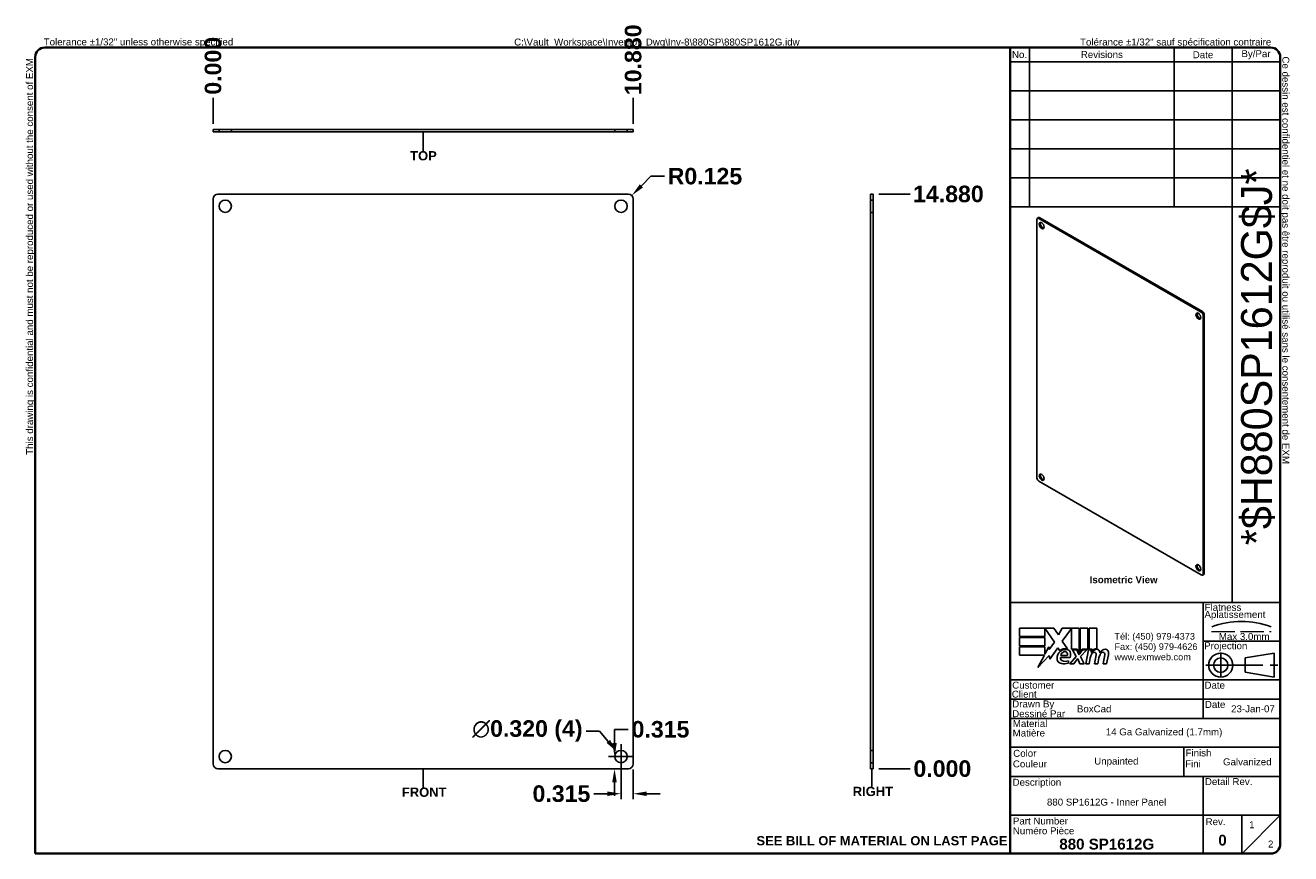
# Model space of a CAD drawing. Header units: inches. Extents: x 1.2 to 33.9, y 0.9 to 22.4.
import ezdxf
from ezdxf.enums import TextEntityAlignment as Align

# ---------------------------------------------------------------- set-up
doc = ezdxf.new("R2010")
doc.units = ezdxf.units.IN
doc.header["$LTSCALE"] = 3.571429
doc.header["$MEASUREMENT"] = 0
for name, pattern in [('CHAIN', [0.7087, 0.4724, -0.0591, 0.1181, -0.0591]), ('DASHED', [0.2067, 0.1654, -0.0413]), ('DASHED_SPACE', [0.2067, 0.1654, -0.0413])]:
    doc.linetypes.add(name, pattern=pattern)
doc.layers.get('0').update_dxf_attribs({"lineweight": 25})
for name, color, linetype, lineweight in [('Centerline(ANSI)', 7, 'Continuous', 25), ('Dimensions(ANSI)', 7, 'Continuous', 25), ('Hidden Edges(ANSI)', 7, 'DASHED_SPACE', 25), ('Sketch Geometry(ANSI)', 7, 'Continuous', 25), ('Symbols(ANSI)', 7, 'Continuous', 25), ('Visible Edges(ANSI)', 7, 'Continuous', 25)]:
    doc.layers.add(name, color=color, linetype=linetype, lineweight=lineweight)
doc.styles.add('Current-ANSI', font='arial.ttf')
doc.styles.add('Dimension-ANSI', font='arialbd.ttf')
doc.styles.add('Text Style44', font='arialbd.ttf')
doc.styles.add('Text Style83', font='FRE3OF9X.TTF')
doc.dimstyles.new('INCH-ANSI', dxfattribs={"dimscale": 3.571429, "dimtxt": 0.12, "dimasz": 0.098425, "dimexe": 0.04, "dimexo": 0.04, "dimgap": 0.031496, "dimtad": 0, "dimtih": 1, "dimtoh": 1, "dimdec": 3, "dimrnd": 1e-08, "dimzin": 0, "dimdsep": 46, "dimtxsty": 'Dimension-ANSI', "dimcen": 0.09, "dimdle": 0.312, "dimclrd": 179, "dimclre": 179, "dimclrt": 7, "dimadec": 1, "dimazin": 0, "dimtfac": 1, "dimtdec": 3, "dimtofl": 0, "dimtmove": 0, "dimatfit": 3, "dimfxl": 1, "dimtolj": 1, "dimtzin": 4, "dimlwd": 25, "dimlwe": 25, "dimarcsym": 0})
doc.dimstyles.new('INCH-ANSI-VERTICAL', dxfattribs={"dimscale": 3.571429, "dimtxt": 0.12, "dimasz": 0.098425, "dimexe": 0.04, "dimexo": 0.04, "dimgap": 0.031496, "dimtad": 0, "dimtih": 1, "dimtoh": 1, "dimdec": 3, "dimrnd": 1e-08, "dimzin": 0, "dimdsep": 46, "dimtxsty": 'Dimension-ANSI', "dimcen": 0.09, "dimdle": 0.312, "dimclrd": 179, "dimclre": 179, "dimclrt": 7, "dimadec": 1, "dimazin": 0, "dimtfac": 1, "dimtdec": 3, "dimtofl": 0, "dimtmove": 0, "dimatfit": 3, "dimfxl": 1, "dimtolj": 1, "dimtzin": 4, "dimlwd": 25, "dimlwe": 25, "dimarcsym": 0})

# ---------------------------------------------------------------- blocks, each defined once
blk = doc.blocks.new('*D8')
at = {"layer": 'Defpoints', "color": 0, "linetype": 'Continuous', "transparency": 16777216}
for p in [(6.03, 20.477), (6.03, 19.665), (6.03, 19.665)]:
    blk.add_point(p, dxfattribs=at)
at = {"layer": 'Dimensions(ANSI)', "color": 179, "linetype": 'Continuous', "lineweight": 25, "transparency": 16777216}
blk.add_line((6.03, 19.808), (6.03, 20.477), dxfattribs=at)
at = {"layer": 'Dimensions(ANSI)', "color": 7, "linetype": 'Continuous', "lineweight": 25, "transparency": 16777216, "insert": (6.03, 21.311), "char_height": 0.4286, "attachment_point": 5, "rotation": 90, "style": 'Dimension-ANSI'}
blk.add_mtext('\\A1;0.000', dxfattribs=at)
blk = doc.blocks.new('*D9')
at = {"layer": 'Defpoints', "color": 0, "linetype": 'Continuous', "transparency": 16777216}
for p in [(16.91, 20.477), (6.03, 19.665), (16.91, 19.665)]:
    blk.add_point(p, dxfattribs=at)
at = {"layer": 'Dimensions(ANSI)', "color": 179, "linetype": 'Continuous', "lineweight": 25, "transparency": 16777216}
blk.add_line((16.91, 19.808), (16.91, 20.477), dxfattribs=at)
at = {"layer": 'Dimensions(ANSI)', "color": 7, "linetype": 'Continuous', "lineweight": 25, "transparency": 16777216, "insert": (16.91, 21.466), "char_height": 0.4286, "attachment_point": 5, "rotation": 90, "style": 'Dimension-ANSI'}
blk.add_mtext('\\A1;10.880', dxfattribs=at)
blk = doc.blocks.new('*D10')
at = {"layer": 'Defpoints', "color": 0, "linetype": 'Continuous', "transparency": 16777216}
for p in [(23.126, 3.109), (23.126, 3.109), (24.084, 3.109)]:
    blk.add_point(p, dxfattribs=at)
at = {"layer": 'Dimensions(ANSI)', "color": 179, "linetype": 'Continuous', "lineweight": 25, "transparency": 16777216}
blk.add_line((23.269, 3.109), (24.084, 3.109), dxfattribs=at)
at = {"layer": 'Dimensions(ANSI)', "color": 7, "linetype": 'Continuous', "lineweight": 25, "transparency": 16777216, "insert": (24.918, 3.109), "char_height": 0.4286, "attachment_point": 5, "style": 'Dimension-ANSI'}
blk.add_mtext('\\A1;0.000', dxfattribs=at)
blk = doc.blocks.new('*D11')
at = {"layer": 'Defpoints', "color": 0, "linetype": 'Continuous', "transparency": 16777216}
for p in [(23.126, 17.989), (24.084, 17.989), (23.126, 3.109)]:
    blk.add_point(p, dxfattribs=at)
at = {"layer": 'Dimensions(ANSI)', "color": 179, "linetype": 'Continuous', "lineweight": 25, "transparency": 16777216}
blk.add_line((23.269, 17.989), (24.084, 17.989), dxfattribs=at)
at = {"layer": 'Dimensions(ANSI)', "color": 7, "linetype": 'Continuous', "lineweight": 25, "transparency": 16777216, "insert": (25.074, 17.989), "char_height": 0.4286, "attachment_point": 5, "style": 'Dimension-ANSI'}
blk.add_mtext('\\A1;14.880', dxfattribs=at)
blk = doc.blocks.new('Datum Identifier1')
at = {"layer": 'Symbols(ANSI)', "color": 7, "linetype": 'Continuous', "lineweight": 25}
for p, q in [((5.422, 9.5), (5.422, 9.598)), ((5.422, 9.5), (5.422, 9.537)), ((5.422, 9.537), (5.422, 9.353))]:
    blk.add_line(p, q, dxfattribs=at)
at = {"layer": 'Symbols(ANSI)', "color": 7, "insert": (5.254, 9.229), "char_height": 0.12, "attachment_point": 7, "line_spacing_factor": 0.25, "style": 'Dimension-ANSI'}
blk.add_mtext('TOP', dxfattribs=at)
blk = doc.blocks.new('Datum Identifier2')
at = {"layer": 'Symbols(ANSI)', "color": 7, "linetype": 'Continuous', "lineweight": 25}
for p, q in [((5.422, 1.256), (5.422, 1.355)), ((5.422, 1.256), (5.422, 1.297)), ((5.422, 1.297), (5.422, 1.113))]:
    blk.add_line(p, q, dxfattribs=at)
at = {"layer": 'Symbols(ANSI)', "color": 7, "insert": (5.147, 0.989), "char_height": 0.12, "attachment_point": 7, "line_spacing_factor": 0.25, "style": 'Dimension-ANSI'}
blk.add_mtext('FRONT', dxfattribs=at)
blk = doc.blocks.new('Datum Identifier3')
at = {"layer": 'Symbols(ANSI)', "color": 7, "linetype": 'Continuous', "lineweight": 25}
for p, q in [((11.234, 1.256), (11.234, 1.355)), ((11.234, 1.256), (11.234, 1.307)), ((11.234, 1.307), (11.234, 1.123))]:
    blk.add_line(p, q, dxfattribs=at)
at = {"layer": 'Symbols(ANSI)', "color": 7, "insert": (10.986, 0.999), "char_height": 0.12, "attachment_point": 7, "line_spacing_factor": 0.25, "style": 'Dimension-ANSI'}
blk.add_mtext('RIGHT', dxfattribs=at)
blk = doc.blocks.new('*D15')
at = {"layer": 'Defpoints', "color": 0, "linetype": 'Continuous', "transparency": 16777216}
for p in [(16.595, 3.424), (16.427, 3.109), (16.785, 3.109)]:
    blk.add_point(p, dxfattribs=at)
at = {"layer": 'Dimensions(ANSI)', "color": 179, "linetype": 'Continuous', "lineweight": 25, "transparency": 16777216}
for p, q in [((16.427, 3.776), (16.427, 4.127)), ((16.427, 4.127), (16.778, 4.127)), ((16.452, 3.424), (16.284, 3.424)), ((16.642, 3.109), (16.284, 3.109)), ((16.427, 2.758), (16.427, 2.406))]:
    blk.add_line(p, q, dxfattribs=at)
at = {"layer": 'Dimensions(ANSI)', "color": 179, "linetype": 'Continuous', "transparency": 16777216}
for points in [[(16.368, 3.776), (16.485, 3.776), (16.427, 3.424)], [(16.368, 2.758), (16.485, 2.758), (16.427, 3.109)]]:
    blk.add_solid(points, dxfattribs=at)
at = {"layer": 'Dimensions(ANSI)', "color": 7, "linetype": 'Continuous', "lineweight": 25, "transparency": 16777216, "insert": (17.618, 4.127), "char_height": 0.4286, "attachment_point": 5, "style": 'Dimension-ANSI'}
blk.add_mtext('\\A1;0.315', dxfattribs=at)
blk = doc.blocks.new('*D16')
at = {"layer": 'Defpoints', "color": 0, "linetype": 'Continuous', "transparency": 16777216}
for p in [(16.595, 3.424), (16.91, 3.234), (16.595, 2.461)]:
    blk.add_point(p, dxfattribs=at)
at = {"layer": 'Dimensions(ANSI)', "color": 179, "linetype": 'Continuous', "lineweight": 25, "transparency": 16777216}
for p, q in [((16.595, 3.281), (16.595, 2.318)), ((16.91, 3.091), (16.91, 2.318)), ((16.244, 2.461), (15.892, 2.461)), ((17.262, 2.461), (17.613, 2.461))]:
    blk.add_line(p, q, dxfattribs=at)
at = {"layer": 'Dimensions(ANSI)', "color": 179, "linetype": 'Continuous', "transparency": 16777216}
for points in [[(16.244, 2.52), (16.244, 2.403), (16.595, 2.461)], [(17.262, 2.52), (17.262, 2.403), (16.91, 2.461)]]:
    blk.add_solid(points, dxfattribs=at)
at = {"layer": 'Dimensions(ANSI)', "color": 7, "linetype": 'Continuous', "lineweight": 25, "transparency": 16777216, "insert": (15.052, 2.461), "char_height": 0.4286, "attachment_point": 5, "style": 'Dimension-ANSI'}
blk.add_mtext('\\A1;0.315', dxfattribs=at)
blk = doc.blocks.new('*D17')
at = {"layer": 'Defpoints', "color": 0, "linetype": 'Continuous', "transparency": 16777216}
for p in [(16.492, 3.547), (16.698, 3.302)]:
    blk.add_point(p, dxfattribs=at)
at = {"layer": 'Dimensions(ANSI)', "color": 179, "linetype": 'Continuous', "lineweight": 25, "transparency": 16777216}
for p, q in [((15.689, 4.085), (16.04, 4.085)), ((16.04, 4.085), (16.266, 3.816)), ((16.595, 3.103), (16.595, 3.746)), ((16.274, 3.424), (16.917, 3.424))]:
    blk.add_line(p, q, dxfattribs=at)
at = {"layer": 'Dimensions(ANSI)', "color": 179, "linetype": 'Continuous', "transparency": 16777216}
blk.add_solid([(16.311, 3.854), (16.221, 3.778), (16.492, 3.547)], dxfattribs=at)
at = {"layer": 'Dimensions(ANSI)', "color": 7, "linetype": 'Continuous', "lineweight": 25, "transparency": 16777216, "insert": (14.17, 4.085), "char_height": 0.42857, "attachment_point": 5, "style": 'Dimension-ANSI'}
blk.add_mtext('\\A1;∅0.320 (4)', dxfattribs=at)
blk = doc.blocks.new('*D18')
at = {"layer": 'Defpoints', "color": 0, "linetype": 'Continuous', "transparency": 16777216}
for p in [(16.785, 17.864), (16.874, 17.953)]:
    blk.add_point(p, dxfattribs=at)
at = {"layer": 'Dimensions(ANSI)', "color": 179, "linetype": 'Continuous', "lineweight": 25, "transparency": 16777216}
for p, q in [((17.371, 18.45), (17.122, 18.201)), ((17.722, 18.45), (17.371, 18.45))]:
    blk.add_line(p, q, dxfattribs=at)
at = {"layer": 'Dimensions(ANSI)', "color": 179, "linetype": 'Continuous', "transparency": 16777216}
blk.add_solid([(17.081, 18.243), (17.164, 18.16), (16.874, 17.953)], dxfattribs=at)
at = {"layer": 'Dimensions(ANSI)', "color": 7, "linetype": 'Continuous', "lineweight": 25, "transparency": 16777216, "insert": (18.769, 18.45), "char_height": 0.4286, "attachment_point": 5, "style": 'Dimension-ANSI'}
blk.add_mtext('\\A1;R0.125', dxfattribs=at)
blk = doc.blocks.new('Borders EXM - B (Inch)')
at = {"layer": 'Sketch Geometry(ANSI)', "linetype": 'Continuous', "lineweight": 35}
for p, q in [((16.398, 10.692), (0.523, 10.692)), ((0.398, 10.567), (0.398, 0.255)), ((16.523, 0.38), (16.523, 10.567)), ((0.398, 0.255), (16.398, 0.255))]:
    blk.add_line(p, q, dxfattribs=at)
for centre, start, end in [((0.523, 10.567), 90, 180), ((16.398, 10.567), 0, 90), ((16.398, 0.38), 270, 0)]:
    blk.add_arc(centre, 0.125, start, end, dxfattribs=at)
at = {"layer": 'Symbols(ANSI)', "color": 7, "char_height": 0.09, "attachment_point": 7, "style": 'Current-ANSI'}
for s, insert in [('Tolerance ±1/32" unless otherwise specified', (0.509, 10.692)), ('Tolérance ±1/32" sauf spécification contraire', (13.93, 10.691))]:
    blk.add_mtext(s, dxfattribs=dict(at, insert=insert))
for s, insert, rotation in [('This drawing is confidential and must not be reproduced or used without the consent of EXM', (0.398, 5.419), 90), ('Ce dessin est confidentiel et ne doit pas être reproduit ou utilisé sans le consentement de EXM', (16.522, 10.576), 270)]:
    blk.add_mtext(s, dxfattribs=dict(at, insert=insert, rotation=rotation))
at = {"layer": 'Symbols(ANSI)', "color": 7, "style": 'Current-ANSI'}
blk.add_attdef('FILENAME_AND_PATH_001', (6.601, 10.718), '', height=0.09, dxfattribs=at)
blk = doc.blocks.new('Title Blocks EXM - ANSI B')
for p, q in [((13.372, 3.063), (13.372, 3.17)), ((13.372, 3.17), (13.818, 3.17)), ((13.824, 2.989), (13.701, 3.168)), ((13.701, 3.168), (13.701, 3.063)), ((13.818, 3.17), (13.877, 3.083)), ((13.877, 3.083), (13.923, 3.17)), ((13.923, 3.17), (14.146, 3.17)), ((14.046, 3.166), (13.924, 3.002)), ((14.046, 2.9), (14.046, 3.166)), ((14.146, 3.17), (14.146, 2.842)), ((14.16, 3.17), (14.259, 3.17)), ((14.16, 2.866), (14.16, 3.17)), ((14.259, 3.17), (14.259, 2.9)), ((14.273, 3.17), (14.372, 3.17)), ((14.273, 2.9), (14.273, 3.17)), ((14.372, 3.17), (14.372, 2.905)), ((13.701, 3.063), (13.372, 3.063)), ((13.372, 3.049), (13.701, 3.049)), ((13.372, 2.942), (13.372, 3.049)), ((13.701, 3.049), (13.701, 2.942)), ((13.758, 2.895), (13.824, 2.989)), ((13.924, 3.002), (13.993, 2.903)), ((13.701, 2.942), (13.372, 2.942)), ((13.372, 2.82), (13.372, 2.927)), ((13.372, 2.927), (13.701, 2.927)), ((13.695, 2.82), (13.372, 2.82)), ((13.612, 2.661), (13.695, 2.82)), ((13.758, 2.815), (13.612, 2.661)), ((13.701, 2.831), (13.752, 2.929)), ((13.701, 2.927), (13.701, 2.831)), ((13.752, 2.929), (13.758, 2.895)), ((13.765, 2.768), (13.758, 2.815)), ((13.87, 2.914), (13.765, 2.768)), ((13.893, 2.876), (13.87, 2.914)), ((13.905, 2.788), (14.027, 2.788)), ((13.91, 2.818), (13.99, 2.818)), ((14.023, 2.709), (14.105, 2.802)), ((14.121, 2.9), (14.046, 2.9)), ((14.059, 2.891), (14.113, 2.891)), ((14.105, 2.802), (14.059, 2.891)), ((14.113, 2.891), (14.139, 2.83)), ((14.146, 2.842), (14.121, 2.9)), ((14.139, 2.83), (14.146, 2.83)), ((14.146, 2.83), (14.19, 2.891)), ((14.185, 2.9), (14.16, 2.866)), ((14.245, 2.891), (14.164, 2.803)), ((14.164, 2.803), (14.209, 2.709)), ((14.259, 2.9), (14.185, 2.9)), ((14.19, 2.891), (14.245, 2.891)), ((14.232, 2.709), (14.264, 2.891)), ((14.264, 2.891), (14.302, 2.891)), ((14.314, 2.9), (14.273, 2.9)), ((14.302, 2.891), (14.299, 2.859)), ((14.299, 2.859), (14.309, 2.859)), ((14.312, 2.88), (14.314, 2.9)), ((14.345, 2.709), (14.365, 2.824)), ((14.457, 2.709), (14.477, 2.824)), ((14.523, 2.823), (14.501, 2.709)), ((14.005, 2.718), (14.005, 2.748)), ((14.077, 2.709), (14.023, 2.709)), ((14.122, 2.774), (14.077, 2.709)), ((14.13, 2.774), (14.122, 2.774)), ((14.155, 2.709), (14.13, 2.774)), ((14.209, 2.709), (14.155, 2.709)), ((14.276, 2.709), (14.232, 2.709)), ((14.289, 2.784), (14.276, 2.709)), ((14.389, 2.709), (14.345, 2.709)), ((14.402, 2.784), (14.389, 2.709)), ((14.501, 2.709), (14.457, 2.709))]:
    blk.add_line(p, q)
for centre, radius, start, end in [((13.991, 2.772), 0.133, 134.1684, 176.5646), ((13.968, 2.796), 0.11, 77.079, 133.1785), ((13.968, 2.796), 0.0996, 80.4085, 134.1684), ((13.936, 2.779), 0.032, 163.5261, 244.6784), ((13.965, 2.811), 0.056, 109.3797, 172.9975), ((13.959, 2.83), 0.0365, 51.1652, 109.3797), ((13.962, 2.833), 0.0318, 331.4547, 51.1652), ((13.981, 2.843), 0.0507, 23.8445, 85.0802), ((13.941, 2.826), 0.094, 336.1555, 23.8445), ((14.442, 2.757), 0.155, 147.5992, 170), ((14.376, 2.816), 0.08, 89.4776, 147.4114), ((14.346, 2.818), 0.042, 96.03, 147.5992), ((14.37, 2.825), 0.08, 88.7952, 136.5849), ((14.344, 2.839), 0.02, 23.5571, 96.03), ((14.325, 2.831), 0.041, 350, 23.5571), ((14.377, 2.862), 0.0338, 16.9928, 89.4776), ((14.555, 2.759), 0.155, 148.5584, 170.8257), ((14.317, 2.844), 0.096, 3.6169, 16.9928), ((14.486, 2.814), 0.0819, 89.6788, 153.9508), ((14.458, 2.818), 0.042, 96.1027, 147.6083), ((14.456, 2.839), 0.02, 23.5487, 96.1027), ((14.437, 2.831), 0.041, 349.9922, 23.5487), ((14.487, 2.861), 0.035, 18.4748, 89.6788), ((14.429, 2.842), 0.096, 349, 18.4748), ((13.925, 2.776), 0.0658, 176.5646, 261.5605), ((13.945, 2.911), 0.202, 261.5605, 287.3343), ((13.966, 2.842), 0.102, 244.6784, 292.5609)]:
    blk.add_arc(centre, radius, start, end)
at = {"layer": 'Centerline(ANSI)', "linetype": 'DASHED', "lineweight": 18, "ltscale": 0.507983}
blk.add_line((15.861, 3.128), (16.632, 3.128), dxfattribs=at)
at = {"layer": 'Centerline(ANSI)', "linetype": 'CHAIN', "ltscale": 0.185148}
blk.add_line((15.979, 2.855), (15.979, 2.521), dxfattribs=at)
at = {"layer": 'Centerline(ANSI)', "linetype": 'CHAIN', "ltscale": 0.437897}
blk.add_line((15.786, 2.691), (16.717, 2.691), dxfattribs=at)
at = {"layer": 'Sketch Geometry(ANSI)'}
for p, q in [((13.25, 10.687), (16.625, 10.687)), ((13.5, 10.687), (13.5, 8.625)), ((15.375, 10.687), (15.375, 8.625)), ((16.125, 10.687), (16.125, 3.5)), ((13.25, 10.5), (16.75, 10.5)), ((16.75, 10.562), (16.75, 0.375)), ((13.25, 10.125), (16.75, 10.125)), ((13.25, 9.75), (16.75, 9.75)), ((16.75, 9.375), (13.25, 9.375)), ((13.25, 9), (16.75, 9)), ((16.75, 9), (16.75, 8.625)), ((13.25, 8.625), (16.75, 8.625)), ((16.75, 3.5), (13.25, 3.5)), ((15.75, 2), (15.75, 3.5)), ((15.75, 3), (16.75, 3)), ((16.669, 2.847), (16.294, 2.785)), ((16.669, 2.535), (16.669, 2.847)), ((16.294, 2.785), (16.294, 2.598)), ((16.75, 2.5), (13.25, 2.5)), ((16.294, 2.598), (16.669, 2.535)), ((16.75, 2.25), (13.25, 2.25)), ((16.75, 2), (13.25, 2)), ((13.25, 1.629), (16.75, 1.629)), ((15.499, 1.629), (15.499, 1.25)), ((13.25, 1.25), (16.75, 1.25)), ((15.75, 1.25), (15.75, 0.75)), ((15.75, 0.75), (13.25, 0.75)), ((16.25, 0.75), (15.75, 0.75)), ((15.75, 0.75), (15.75, 0.25)), ((16.25, 0.25), (16.25, 0.75)), ((16.25, 0.75), (16.75, 0.75)), ((16.25, 0.25), (16.75, 0.75)), ((16.625, 0.25), (13.25, 0.25))]:
    blk.add_line(p, q, dxfattribs=at)
at = {"layer": 'Sketch Geometry(ANSI)', "linetype": 'Continuous', "lineweight": 35}
for p, q in [((13.25, 8.625), (13.25, 10.687)), ((13.25, 8.625), (13.25, 3.5)), ((13.25, 0.25), (13.25, 3.5))]:
    blk.add_line(p, q, dxfattribs=at)
at = {"layer": 'Sketch Geometry(ANSI)'}
for radius in [0.156, 0.0935]:
    blk.add_circle((15.979, 2.691), radius, dxfattribs=at)
for centre, radius, start, end in [((16.625, 10.562), 0.125, 0, 90), ((16.247, 2.112), 1.143, 70.2973, 109.7027), ((16.625, 0.375), 0.125, 270, 0)]:
    blk.add_arc(centre, radius, start, end, dxfattribs=at)
at = {"layer": 'Symbols(ANSI)', "color": 7, "char_height": 0.09, "style": 'Current-ANSI'}
for s, insert, width, attachment_point in [('Revisions', (14.439, 10.596), 1.87331, 5), ('By/Par', (16.435, 10.594), 0.62202, 5), ('No.', (13.373, 10.595), 0.25039, 5), ('Date', (15.749, 10.593), 0.75135, 5), ('Date', (15.773, 2.136), 0.26554, 7), ('Rev.', (15.783, 0.618), 0.25854, 7)]:
    blk.add_mtext(s, dxfattribs=dict(at, insert=insert, width=width, attachment_point=attachment_point))
for s, insert, attachment_point in [('\\fArial|b1|i0;\\H0.0900;Isometric View', (14.281, 3.842), 1), ('Flatness', (15.77, 3.393), 7), ('Aplatissement', (15.768, 3.275), 7), ('Max 3.0mm', (15.954, 3.015), 7), ('Projection', (15.764, 2.87), 7), ('Customer', (13.278, 2.386), 7), ('Date', (15.768, 2.385), 7), ('Client', (13.273, 2.269), 7), ('Drawn By', (13.278, 2.117), 7), ('Dessiné Par', (13.278, 2.016), 7), ('Material', (13.286, 1.889), 7), ('Matière', (13.284, 1.766), 7), ('Couleur', (13.287, 1.366), 7), ('Color', (13.291, 1.503), 7), ('Fini', (15.518, 1.37), 7), ('Finish', (15.523, 1.508), 7), ('Description', (13.283, 1.103), 7), ('Detail Rev.', (15.774, 1.137), 7), ('Part Number', (13.287, 0.627), 7), ('Numéro Pièce', (13.286, 0.5), 7)]:
    blk.add_mtext(s, dxfattribs=dict(at, insert=insert, attachment_point=attachment_point))
at = {"layer": 'Symbols(ANSI)', "color": 7, "insert": (14.602, 3.107), "char_height": 0.085, "attachment_point": 1, "line_spacing_factor": 0.944221, "style": 'Current-ANSI'}
blk.add_mtext('\\fArial|b0|i0;\\H0.0850;Tél: (450) 979-4373\\PFax: (450) 979-4626\\Pwww.exmweb.com', dxfattribs=at)
at = {"layer": 'Symbols(ANSI)', "color": 7, "style": 'Current-ANSI'}
for tag, p in [('REV1', (13.375, 10.313)), ('REV1DATE', (15.75, 10.31)), ('REV1BY', (16.437, 10.313)), ('REV2', (13.373, 9.938)), ('REV2DATE', (15.747, 9.941)), ('REV2BY', (16.437, 9.938)), ('REV3', (13.374, 9.563)), ('REV3DATE', (15.752, 9.563)), ('REV3BY', (16.437, 9.564)), ('REV4', (13.377, 9.188)), ('REV4DATE', (15.752, 9.188)), ('REV4BY', (16.441, 9.188)), ('REV5', (13.373, 8.813)), ('REV5DATE', (15.752, 8.813)), ('REV5BY', (16.438, 8.811)), ('MFG_APPROVED_DATE', (16.393, 2.374)), ('DETAIL_REV', (16.249, 0.926))]:
    blk.add_attdef(tag, text='', height=0.09, dxfattribs=at).set_placement(p, align=Align.MIDDLE_CENTER)
for tag, p in [('REV1DESC', (13.526, 10.31)), ('REV2DESC', (13.525, 9.937)), ('REV3DESC', (13.528, 9.564)), ('REV4DESC', (13.533, 9.19)), ('REV5DESC', (13.532, 8.811)), ('COMPANY', (14.12, 2.375))]:
    blk.add_attdef(tag, text='', height=0.09, dxfattribs=at).set_placement(p, align=Align.MIDDLE_LEFT)
at = {"layer": 'Symbols(ANSI)', "color": 7, "style": 'Text Style83'}
blk.add_attdef('BARCODE_001', (16.642, 4.244), '', height=0.4, rotation=90, dxfattribs=at)
at = {"layer": 'Symbols(ANSI)', "color": 7}
for tag, p, height, style in [('AUTHOR_001', (14.116, 2.08), 0.09, 'Current-ANSI'), ('IDW_DATE_001', (16.113, 2.081), 0.09, 'Current-ANSI'), ('MATERIEL_001', (14.49, 1.782), 0.09, 'Current-ANSI'), ('COLOR_001', (14.34, 1.404), 0.09, 'Current-ANSI'), ('FINISH_001', (16.008, 1.394), 0.09, 'Current-ANSI'), ('IDW_DESC_001', (13.728, 0.873), 0.09, 'Current-ANSI'), ('Sheet_Number_001', (16.346, 0.58), 0.09, 'Current-ANSI'), ('IDW_REV_001', (15.947, 0.355), 0.14, 'Text Style44'), ('IDW_NAME_001', (13.888, 0.304), 0.14, 'Text Style44'), ('Number_of_sheets_001', (16.591, 0.33), 0.09, 'Current-ANSI')]:
    blk.add_attdef(tag, p, '', height=height, dxfattribs=dict(at, style=style))

msp = doc.modelspace()

# ---------------------------------------------------------------- linework, layer by layer
at = {"layer": 'Hidden Edges(ANSI)', "ltscale": 0.06466}
for p, q in [((6.1852, 19.5969), (6.1852, 19.6649)), ((6.5052, 19.5969), (6.5052, 19.6649)), ((16.4352, 19.5969), (16.4352, 19.6649)), ((16.7552, 19.5969), (16.7552, 19.6649)), ((23.0584, 17.8343), (23.1264, 17.8343)), ((23.0584, 17.5143), (23.1264, 17.5143)), ((23.0584, 3.5843), (23.1264, 3.5843)), ((23.0584, 3.2643), (23.1264, 3.2643))]:
    msp.add_line(p, q, dxfattribs=at)
at = {"layer": 'Visible Edges(ANSI)'}
for p, q in [((6.0302, 19.6649), (6.1552, 19.6649)), ((6.0302, 19.6649), (6.0302, 19.5969)), ((6.1552, 19.6649), (16.7852, 19.6649)), ((16.7852, 19.6649), (16.9102, 19.6649)), ((16.9102, 19.5969), (16.9102, 19.6649)), ((6.1552, 19.5969), (6.0302, 19.5969)), ((6.1552, 19.5969), (16.7852, 19.5969)), ((16.9102, 19.5969), (16.7852, 19.5969)), ((6.0302, 3.2343), (6.0302, 17.8643)), ((6.1552, 17.9893), (16.7852, 17.9893)), ((16.9102, 17.8643), (16.9102, 3.2343)), ((23.0584, 17.8643), (23.0584, 17.9893)), ((23.1264, 17.9893), (23.0584, 17.9893)), ((23.0584, 17.8643), (23.0584, 3.2343)), ((23.1264, 17.9893), (23.1264, 17.8643)), ((23.1264, 17.8643), (23.1264, 3.2343)), ((27.4075, 17.3793), (27.3806, 17.3638)), ((27.4425, 17.3758), (31.6518, 14.9456)), ((27.3661, 10.6423), (27.3661, 17.3317)), ((27.4156, 17.3603), (31.6249, 14.9301)), ((31.6744, 14.8443), (31.6744, 8.1549)), ((31.7013, 14.8599), (31.7013, 8.1705)), ((31.6249, 8.1264), (27.4156, 10.5566)), ((31.6868, 8.1384), (31.6599, 8.1229)), ((16.7852, 3.1093), (6.1552, 3.1093)), ((23.0584, 3.1093), (23.0584, 3.2343)), ((23.0584, 3.1093), (23.1264, 3.1093)), ((23.1264, 3.2343), (23.1264, 3.1093))]:
    msp.add_line(p, q, dxfattribs=at)
for centre in [(6.3452, 17.6743), (16.5952, 17.6743), (6.3452, 3.4243), (16.5952, 3.4243)]:
    msp.add_circle(centre, 0.16, dxfattribs=at)
for centre, start, end in [((6.1552, 17.8643), 90, 180), ((16.7852, 17.8643), 0, 90), ((6.1552, 3.2343), 180, 270), ((16.7852, 3.2343), 270, 0)]:
    msp.add_arc(centre, 0.125, start, end, dxfattribs=at)
for centre, major_axis, start_param, end_param in [((27.4156, 17.3031), (-0.035, 0.0606), 5.4977871, 7.0685835), ((27.4425, 17.3187), (-0.035, 0.0606), 5.4977871, 6.2831853), ((27.5178, 17.1884), (-0.0448, 0.0776), 0.3052382, 2.8363544), ((31.5766, 14.845), (-0.0448, 0.0776), 0.3052382, 2.8363544), ((31.6249, 14.8729), (0.035, -0.0606), 0.7853982, 2.3561945), ((31.6518, 14.8885), (-0.035, 0.0606), 3.9269908, 5.4977871), ((27.4156, 10.6137), (-0.035, 0.0606), 0.7853982, 2.3561945), ((27.5178, 10.6727), (-0.0448, 0.0776), 0.3052382, 2.8363544), ((31.5766, 8.3294), (-0.0448, 0.0776), 0.3052382, 2.8363544), ((31.6249, 8.1835), (0.035, -0.0606), 5.4977871, 7.0685835), ((31.6518, 8.1991), (0.035, -0.0606), 0, 0.7853982)]:
    msp.add_ellipse(centre, major_axis=major_axis, ratio=0.5773503, start_param=start_param, end_param=end_param, dxfattribs=at)
for centre in [(27.4908, 17.1728), (31.5496, 14.8295), (27.4908, 10.6572), (31.5496, 8.3138)]:
    msp.add_ellipse(centre, major_axis=(0.0448, -0.0776), ratio=0.5773503, dxfattribs=at)

# ---------------------------------------------------------------- block references
at = {"xscale": 2.000002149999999, "yscale": 2.000002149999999, "zscale": 2.000002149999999}
for name, p, values in [('Borders EXM - B (Inch)', (0.6252, 0.4), {'FILENAME_AND_PATH_001': 'C:\\Vault_Workspace\\Inventor_Dwg\\Inv-8\\880SP\\880SP1612G.idw'}), ('Title Blocks EXM - ANSI B', (0.1709, 0.4091), {'COLOR_001': 'Unpainted', 'AUTHOR_001': 'BoxCad', 'IDW_DATE_001': '23-Jan-07', 'IDW_REV_001': '0', 'Sheet_Number_001': '1', 'Number_of_sheets_001': '2', 'IDW_DESC_001': '880 SP1612G - Inner Panel', 'IDW_NAME_001': '880 SP1612G', 'BARCODE_001': '*$H880SP1612G$J*', 'FINISH_001': 'Galvanized', 'MATERIEL_001': '14 Ga Galvanized (1.7mm)'})]:
    msp.add_blockref(name, p, dxfattribs=at).add_auto_attribs(values)
at = {"layer": 'Symbols(ANSI)', "xscale": 2.000002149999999, "yscale": 2.000002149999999, "zscale": 2.000002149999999}
for name in ['Datum Identifier1', 'Datum Identifier2', 'Datum Identifier3']:
    msp.add_blockref(name, (0.6252, 0.4), dxfattribs=at)

# ---------------------------------------------------------------- texts
at = {"layer": 'Symbols(ANSI)', "color": 7, "insert": (23.3535, 1.2428), "char_height": 0.24, "width": 6.502324, "attachment_point": 5, "style": 'Dimension-ANSI'}
msp.add_mtext('{\\fArial|b1|i0;SEE BILL OF MATERIAL ON LAST PAGE}', dxfattribs=at)

# ---------------------------------------------------------------- dimensions: what is measured, and where the dimension line sits
at = {"layer": 'Dimensions(ANSI)', "color": 179, "linetype": 'Continuous', "lineweight": 25, "true_color": 0x262658}
for feature_location, offset, dtype, origin, dimstyle, picture, middle in [((16.9102, 19.6649), (0, 0.8117), 1, (6.0302, 19.6649), 'INCH-ANSI-VERTICAL', '*D9', (16.9102, 21.4662)), ((6.0301996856, 19.6648745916), (0, 0.8116848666), 1, (6.0301996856, 19.6648745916), 'INCH-ANSI-VERTICAL', '*D8', (6.0301996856, 21.3108345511)), ((23.1264, 17.9893), (0.9574, 0), 0, (23.1264, 3.1093), 'INCH-ANSI', '*D11', (25.0735, 17.9893)), ((23.1264425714, 3.1092808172), (0.9574143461, 0), 0, (23.1264425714, 3.1092808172), 'INCH-ANSI', '*D10', (24.9181320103, 3.1092808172))]:
    dim = msp.add_ordinate_dim(feature_location=feature_location, offset=offset, dtype=dtype, origin=origin, dimstyle=dimstyle, override={"dimgap": 0.031496, "dimtad": 0, "dimdec": 3, "dimlfac": 1, "dimtol": 0, "dimlim": 0, "dimtp": 0, "dimtm": 0, "dimtdec": 3}, dxfattribs=at)
    dim.commit()
    dim.dimension.update_dxf_attribs({"geometry": picture, "text_midpoint": middle})
dim = msp.add_radius_dim(center=(16.7852, 17.8643), mpoint=(16.8736, 17.9527), dimstyle='INCH-ANSI', override={"dimgap": 0.031496, "dimdec": 3, "dimlfac": 1, "dimcen": 0, "dimtol": 0, "dimlim": 0, "dimtp": 0, "dimtm": 0, "dimtdec": 3}, dxfattribs=at)
dim.commit()
dim.dimension.update_dxf_attribs({"geometry": '*D18', "text_midpoint": (18.769, 18.4498)})
dim = msp.add_diameter_dim_2p(p1=(16.6981, 3.3017), p2=(16.4923, 3.5468), text='<> (4)', dimstyle='INCH-ANSI', override={"dimgap": 0.031496, "dimdec": 3, "dimlfac": 1, "dimtol": 0, "dimlim": 0, "dimtp": 0, "dimtm": 0, "dimtdec": 3}, dxfattribs=at)
dim.commit()
dim.dimension.update_dxf_attribs({"geometry": '*D17', "text_midpoint": (14.1699, 4.0852)})
for base, p1, p2, angle, override, picture, middle in [((16.4267, 3.1093), (16.5952, 3.4243), (16.7852, 3.1093), 90, {"dimgap": 0.031496, "dimdec": 3, "dimlfac": 1, "dimtol": 0, "dimlim": 0, "dimtp": 0, "dimtm": 0, "dimtdec": 3, "dimatfit": 1}, '*D15', (17.6182, 4.1273)), ((16.5952, 2.4611), (16.9102, 3.2343), (16.5952, 3.4243), 180, {"dimgap": 0.031496, "dimtih": 0, "dimtoh": 0, "dimdec": 3, "dimlfac": 1, "dimtol": 0, "dimlim": 0, "dimtp": 0, "dimtm": 0, "dimtdec": 3, "dimatfit": 1}, '*D16', (15.0522, 2.4611))]:
    dim = msp.add_linear_dim(base=base, p1=p1, p2=p2, angle=angle, dimstyle='INCH-ANSI', override=override, dxfattribs=at)
    dim.commit()
    dim.dimension.update_dxf_attribs({"geometry": picture, "text_midpoint": middle, "dimtype": 160})

doc.saveas('drawing.dxf')
